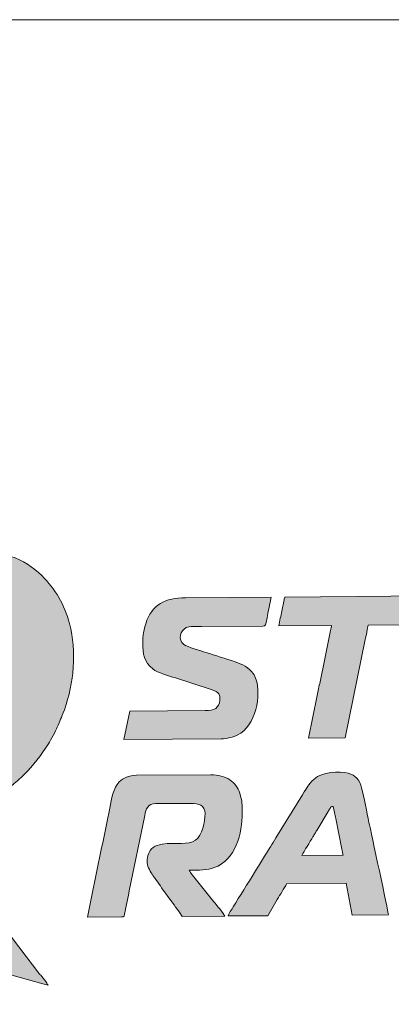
# Model space of a CAD drawing. Header units: millimetres. Extents: x 7 to 595, y -296 to -6.
# Tile 114 of 131: x 437 to 444, y -129 to -111. Entities that reach past the tile are written whole.
import ezdxf

# ---------------------------------------------------------------- set-up
doc = ezdxf.new("R2010")
doc.units = ezdxf.units.MM
doc.header["$MEASUREMENT"] = 0
doc.layers.add('Layer 1', color=7, linetype='Continuous', lineweight=0)

# ---------------------------------------------------------------- blocks, each defined once
blk = doc.blocks.new('Block_35')
at = {"layer": 'Layer 1', "color": 240, "lineweight": 0, "true_color": 0xed2224}
blk.add_open_spline([(496.406, -118.691), (496.406, -118.691), (496.406, -146.709), (496.406, -146.709), (496.406, -146.709), (426.406, -146.709), (426.406, -146.709), (426.406, -146.709), (426.406, -120.709), (426.406, -120.709), (426.406, -115.209), (430.906, -110.709), (436.406, -110.709), (436.406, -110.709), (496.406, -110.709), (496.406, -110.709)], degree=3, knots=[0, 0, 0, 0, 1, 1, 1, 2, 2, 2, 3, 3, 3, 4, 4, 4, 5, 5, 5, 5], dxfattribs=at)
blk = doc.blocks.new('Block_38')
at = {"layer": 'Layer 1', "true_color": 0x100d12, "transparency": 33554687}
h = blk.add_hatch(color=188, dxfattribs=at)
edge = h.paths.add_edge_path()
edge.add_spline(control_points=[(433.054, -123.407), (433.08, -123.394), (433.819, -123.258), (433.874, -123.247), (434.141, -123.193), (434.435, -123.145), (434.702, -123.089), (434.702, -123.089), (435.53, -122.931), (435.53, -122.931), (435.692, -122.902), (435.916, -122.822), (436.041, -123.071), (436.109, -123.209), (436.095, -123.369), (436.038, -123.507), (436.015, -123.563), (435.994, -123.597), (435.962, -123.644), (435.948, -123.666), (435.942, -123.667), (435.927, -123.685), (435.881, -123.741), (435.833, -123.776), (435.767, -123.809), (435.696, -123.845), (435.624, -123.852), (435.525, -123.859), (435.525, -123.859), (434.484, -123.972), (434.484, -123.972), (434.361, -123.989), (434.071, -124.011), (433.966, -124.031), (433.534, -124.114), (433.284, -124.642), (433.287, -125.078), (433.288, -125.25), (433.325, -125.387), (433.371, -125.516), (433.414, -125.637), (433.496, -125.746), (433.562, -125.844), (433.562, -125.844), (434.081, -126.62), (434.081, -126.62), (434.118, -126.674), (434.15, -126.722), (434.186, -126.778), (434.186, -126.778), (435.174, -128.254), (435.174, -128.254), (435.203, -128.299), (435.199, -128.292), (435.253, -128.306), (435.388, -128.342), (435.521, -128.38), (435.658, -128.418), (435.658, -128.418), (437.577, -128.95), (437.577, -128.95), (437.608, -128.958), (437.654, -128.969), (437.678, -128.98), (437.67, -128.95), (437.552, -128.808), (437.525, -128.773), (437.525, -128.773), (436.585, -127.547), (436.585, -127.547), (436.53, -127.475), (436.48, -127.412), (436.426, -127.34), (436.426, -127.34), (435.485, -126.114), (435.485, -126.114), (435.432, -126.044), (435.383, -125.981), (435.329, -125.911), (435.301, -125.874), (435.279, -125.845), (435.251, -125.809), (435.233, -125.784), (435.179, -125.725), (435.172, -125.701), (435.34, -125.699), (435.495, -125.719), (435.677, -125.718), (435.976, -125.715), (436.308, -125.608), (436.526, -125.497), (436.692, -125.412), (436.889, -125.295), (437.03, -125.17), (437.051, -125.151), (437.07, -125.133), (437.093, -125.116), (437.093, -125.116), (437.215, -125.003), (437.215, -125.003), (437.415, -124.8), (437.531, -124.653), (437.685, -124.409), (437.729, -124.339), (437.825, -124.165), (437.851, -124.099), (437.901, -123.972), (437.928, -123.931), (437.987, -123.766), (438.168, -123.254), (438.221, -122.677), (438.082, -122.136), (437.989, -121.776), (437.819, -121.484), (437.558, -121.226), (437.392, -121.062), (437.201, -120.94), (436.973, -120.864), (436.591, -120.737), (436.165, -120.759), (435.772, -120.904), (435.772, -120.904), (435.42, -121.03), (435.42, -121.03), (435.305, -121.076), (435.187, -121.108), (435.072, -121.154), (434.934, -121.21), (434.703, -121.281), (434.545, -121.342), (434.493, -121.362), (434.224, -121.444), (434.204, -121.472), (434.204, -121.472), (434.16, -121.546), (434.16, -121.546), (434.059, -121.701), (433.86, -122.044), (433.759, -122.215), (433.642, -122.415), (433.523, -122.605), (433.405, -122.806), (433.405, -122.806), (433.095, -123.324), (433.095, -123.324), (433.081, -123.349), (433.056, -123.376), (433.054, -123.407)], knot_values=[0, 0, 0, 0, 1, 1, 1, 2, 2, 2, 3, 3, 3, 4, 4, 4, 5, 5, 5, 6, 6, 6, 7, 7, 7, 8, 8, 8, 9, 9, 9, 10, 10, 10, 11, 11, 11, 12, 12, 12, 13, 13, 13, 14, 14, 14, 15, 15, 15, 16, 16, 16, 17, 17, 17, 18, 18, 18, 19, 19, 19, 20, 20, 20, 21, 21, 21, 22, 22, 22, 23, 23, 23, 24, 24, 24, 25, 25, 25, 26, 26, 26, 27, 27, 27, 28, 28, 28, 29, 29, 29, 30, 30, 30, 31, 31, 31, 32, 32, 32, 33, 33, 33, 34, 34, 34, 35, 35, 35, 36, 36, 36, 37, 37, 37, 38, 38, 38, 39, 39, 39, 40, 40, 40, 41, 41, 41, 42, 42, 42, 43, 43, 43, 44, 44, 44, 45, 45, 45, 46, 46, 46, 47, 47, 47, 48, 48, 48, 49, 49, 49, 49], degree=3, periodic=0)
h = blk.add_hatch(color=188, dxfattribs=at)
edge = h.paths.add_edge_path()
edge.add_spline(control_points=[(439.47, -122.496), (439.471, -122.711), (439.494, -122.864), (439.659, -122.994), (439.756, -123.07), (439.957, -123.122), (440.087, -123.165), (440.087, -123.165), (440.763, -123.384), (440.763, -123.384), (440.928, -123.437), (440.929, -123.487), (440.93, -123.585), (440.93, -123.65), (440.892, -123.713), (440.852, -123.741), (440.797, -123.78), (440.744, -123.78), (440.654, -123.78), (440.654, -123.78), (439.223, -123.791), (439.223, -123.791), (439.223, -123.791), (439.11, -124.331), (439.11, -124.331), (439.11, -124.331), (440.956, -124.317), (440.956, -124.317), (441.061, -124.317), (441.186, -124.279), (441.259, -124.246), (441.618, -124.082), (441.709, -123.469), (441.617, -123.2), (441.6, -123.151), (441.587, -123.121), (441.558, -123.079), (441.483, -122.97), (441.349, -122.901), (441.219, -122.859), (441.031, -122.798), (440.848, -122.741), (440.661, -122.68), (440.572, -122.651), (440.312, -122.582), (440.25, -122.533), (440.126, -122.435), (440.184, -122.269), (440.29, -122.213), (440.355, -122.179), (440.484, -122.191), (440.581, -122.191), (440.581, -122.191), (441.743, -122.183), (441.743, -122.183), (441.803, -122.183), (441.793, -122.174), (441.821, -122.027), (441.835, -121.95), (441.897, -121.689), (441.897, -121.635), (441.897, -121.635), (440.279, -121.647), (440.279, -121.647), (439.898, -121.649), (439.644, -121.767), (439.525, -122.139), (439.496, -122.229), (439.469, -122.38), (439.47, -122.496)], knot_values=[0, 0, 0, 0, 1, 1, 1, 2, 2, 2, 3, 3, 3, 4, 4, 4, 5, 5, 5, 6, 6, 6, 7, 7, 7, 8, 8, 8, 9, 9, 9, 10, 10, 10, 11, 11, 11, 12, 12, 12, 13, 13, 13, 14, 14, 14, 15, 15, 15, 16, 16, 16, 17, 17, 17, 18, 18, 18, 19, 19, 19, 20, 20, 20, 21, 21, 21, 22, 22, 22, 23, 23, 23, 23], degree=3, periodic=0)
h = blk.add_hatch(color=188, dxfattribs=at)
edge = h.paths.add_edge_path()
edge.add_spline(control_points=[(442.046, -122.18), (442.046, -122.18), (443.042, -122.173), (443.042, -122.173), (443.041, -122.199), (443.034, -122.217), (443.03, -122.237), (442.961, -122.567), (442.898, -122.911), (442.825, -123.236), (442.806, -123.326), (442.789, -123.409), (442.772, -123.499), (442.772, -123.499), (442.608, -124.305), (442.608, -124.305), (442.608, -124.305), (443.299, -124.3), (443.299, -124.3), (443.299, -124.3), (443.68, -122.438), (443.68, -122.438), (443.69, -122.387), (443.732, -122.206), (443.733, -122.168), (443.733, -122.168), (444.735, -122.16), (444.735, -122.16), (444.735, -122.16), (444.837, -121.67), (444.837, -121.67), (444.842, -121.648), (444.861, -121.613), (444.828, -121.614), (444.828, -121.614), (442.174, -121.633), (442.174, -121.633), (442.149, -121.633), (442.15, -121.662), (442.145, -121.687), (442.145, -121.687), (442.101, -121.898), (442.101, -121.898), (442.091, -121.947), (442.082, -121.989), (442.073, -122.035), (442.066, -122.076), (442.047, -122.138), (442.046, -122.18)], knot_values=[0, 0, 0, 0, 1, 1, 1, 2, 2, 2, 3, 3, 3, 4, 4, 4, 5, 5, 5, 6, 6, 6, 7, 7, 7, 8, 8, 8, 9, 9, 9, 10, 10, 10, 11, 11, 11, 12, 12, 12, 13, 13, 13, 14, 14, 14, 15, 15, 15, 16, 16, 16, 16], degree=3, periodic=0)
h = blk.add_hatch(color=188, dxfattribs=at)
edge = h.paths.add_edge_path()
edge.add_spline(control_points=[(438.422, -127.689), (438.422, -127.689), (439.065, -127.684), (439.065, -127.684), (439.126, -127.685), (439.114, -127.705), (439.143, -127.548), (439.166, -127.426), (439.192, -127.315), (439.215, -127.194), (439.215, -127.194), (439.508, -125.766), (439.508, -125.766), (439.533, -125.638), (439.56, -125.544), (439.72, -125.543), (439.72, -125.543), (440.377, -125.538), (440.377, -125.538), (440.533, -125.537), (440.647, -125.573), (440.648, -125.73), (440.649, -125.888), (440.592, -126.143), (440.465, -126.236), (440.328, -126.336), (440.098, -126.272), (439.837, -126.31), (439.699, -126.33), (439.609, -126.387), (439.574, -126.511), (439.558, -126.566), (439.544, -126.641), (439.56, -126.701), (439.578, -126.772), (439.638, -126.873), (439.68, -126.928), (439.698, -126.952), (439.71, -126.972), (439.729, -126.997), (439.763, -127.042), (439.795, -127.087), (439.827, -127.134), (439.827, -127.134), (440.021, -127.403), (440.021, -127.403), (440.05, -127.445), (440.205, -127.65), (440.213, -127.676), (440.213, -127.676), (441.021, -127.67), (441.021, -127.67), (441.013, -127.639), (440.844, -127.435), (440.814, -127.4), (440.814, -127.4), (440.389, -126.863), (440.389, -126.863), (440.37, -126.837), (440.359, -126.836), (440.351, -126.804), (440.535, -126.802), (440.686, -126.804), (440.824, -126.754), (441.225, -126.612), (441.356, -126.102), (441.353, -125.718), (441.352, -125.567), (441.356, -125.493), (441.306, -125.347), (441.27, -125.242), (441.206, -125.151), (441.118, -125.093), (441.019, -125.029), (440.891, -124.995), (440.76, -124.996), (440.76, -124.996), (439.35, -125.006), (439.35, -125.006), (439.281, -125.007), (439.212, -125.023), (439.162, -125.041), (439.104, -125.063), (439.064, -125.091), (439.024, -125.131), (438.909, -125.248), (438.879, -125.453), (438.846, -125.628), (438.753, -126.119), (438.63, -126.636), (438.538, -127.124), (438.538, -127.124), (438.422, -127.689), (438.422, -127.689)], knot_values=[0, 0, 0, 0, 1, 1, 1, 2, 2, 2, 3, 3, 3, 4, 4, 4, 5, 5, 5, 6, 6, 6, 7, 7, 7, 8, 8, 8, 9, 9, 9, 10, 10, 10, 11, 11, 11, 12, 12, 12, 13, 13, 13, 14, 14, 14, 15, 15, 15, 16, 16, 16, 17, 17, 17, 18, 18, 18, 19, 19, 19, 20, 20, 20, 21, 21, 21, 22, 22, 22, 23, 23, 23, 24, 24, 24, 25, 25, 25, 26, 26, 26, 27, 27, 27, 28, 28, 28, 29, 29, 29, 30, 30, 30, 31, 31, 31, 31], degree=3, periodic=0)
h = blk.add_hatch(color=188, dxfattribs=at)
edge = h.paths.add_edge_path()
edge.add_spline(control_points=[(441.084, -127.669), (441.084, -127.669), (441.837, -127.664), (441.837, -127.664), (441.837, -127.664), (442.015, -127.359), (442.015, -127.359), (442.045, -127.308), (442.075, -127.261), (442.106, -127.208), (442.137, -127.154), (442.167, -127.102), (442.199, -127.053), (442.199, -127.053), (443.319, -127.045), (443.319, -127.045), (443.319, -127.045), (443.434, -127.652), (443.434, -127.652), (443.434, -127.652), (444.118, -127.647), (444.118, -127.647), (444.118, -127.583), (443.787, -126.074), (443.75, -125.897), (443.714, -125.719), (443.653, -125.418), (443.61, -125.245), (443.592, -125.172), (443.568, -125.11), (443.521, -125.064), (443.469, -125.014), (443.438, -124.988), (443.355, -124.967), (443.192, -124.926), (442.855, -124.942), (442.715, -125.077), (442.58, -125.209), (442.601, -125.208), (442.491, -125.378), (442.491, -125.378), (441.988, -126.192), (441.988, -126.192), (441.954, -126.251), (441.919, -126.3), (441.885, -126.359), (441.796, -126.513), (441.675, -126.69), (441.585, -126.845), (441.464, -127.053), (441.302, -127.29), (441.181, -127.498), (441.164, -127.528), (441.086, -127.638), (441.084, -127.669)], knot_values=[0, 0, 0, 0, 1, 1, 1, 2, 2, 2, 3, 3, 3, 4, 4, 4, 5, 5, 5, 6, 6, 6, 7, 7, 7, 8, 8, 8, 9, 9, 9, 10, 10, 10, 11, 11, 11, 12, 12, 12, 13, 13, 13, 14, 14, 14, 15, 15, 15, 16, 16, 16, 17, 17, 17, 18, 18, 18, 18], degree=3, periodic=0)
edge = h.paths.add_edge_path()
edge.add_spline(control_points=[(443.073, -125.595), (443.073, -125.595), (443.099, -125.708), (443.099, -125.708), (443.107, -125.751), (443.115, -125.789), (443.122, -125.824), (443.122, -125.824), (443.235, -126.405), (443.235, -126.405), (443.241, -126.431), (443.253, -126.505), (443.26, -126.52), (443.26, -126.52), (442.479, -126.525), (442.479, -126.525), (442.526, -126.435), (442.633, -126.269), (442.69, -126.171), (442.703, -126.149), (442.713, -126.134), (442.727, -126.111), (442.74, -126.089), (442.749, -126.072), (442.763, -126.05), (442.763, -126.05), (442.979, -125.694), (442.979, -125.694), (442.992, -125.672), (442.999, -125.653), (443.014, -125.632), (443.031, -125.609), (443.039, -125.596), (443.073, -125.595), (443.073, -125.595), (443.073, -125.595), (443.073, -125.595)], knot_values=[0, 0, 0, 0, 1, 1, 1, 2, 2, 2, 3, 3, 3, 4, 4, 4, 5, 5, 5, 6, 6, 6, 7, 7, 7, 8, 8, 8, 9, 9, 9, 10, 10, 10, 11, 11, 11, 12, 12, 12, 12], degree=3, periodic=0)
at = {"layer": 'Layer 1'}
for points, knots in [([(433.054, -123.407), (433.08, -123.394), (433.819, -123.258), (433.874, -123.247), (434.141, -123.193), (434.435, -123.145), (434.702, -123.089), (434.702, -123.089), (435.53, -122.931), (435.53, -122.931), (435.692, -122.902), (435.916, -122.822), (436.041, -123.071), (436.109, -123.209), (436.095, -123.369), (436.038, -123.507), (436.015, -123.563), (435.994, -123.597), (435.962, -123.644), (435.948, -123.666), (435.942, -123.667), (435.927, -123.685), (435.881, -123.741), (435.833, -123.776), (435.767, -123.809), (435.696, -123.845), (435.624, -123.852), (435.525, -123.859), (435.525, -123.859), (434.484, -123.972), (434.484, -123.972), (434.361, -123.989), (434.071, -124.011), (433.966, -124.031), (433.534, -124.114), (433.284, -124.642), (433.287, -125.078), (433.288, -125.25), (433.325, -125.387), (433.371, -125.516), (433.414, -125.637), (433.496, -125.746), (433.562, -125.844), (433.562, -125.844), (434.081, -126.62), (434.081, -126.62), (434.118, -126.674), (434.15, -126.722), (434.186, -126.778), (434.186, -126.778), (435.174, -128.254), (435.174, -128.254), (435.203, -128.299), (435.199, -128.292), (435.253, -128.306), (435.388, -128.342), (435.521, -128.38), (435.658, -128.418), (435.658, -128.418), (437.577, -128.95), (437.577, -128.95), (437.608, -128.958), (437.654, -128.969), (437.678, -128.98), (437.67, -128.95), (437.552, -128.808), (437.525, -128.773), (437.525, -128.773), (436.585, -127.547), (436.585, -127.547), (436.53, -127.475), (436.48, -127.412), (436.426, -127.34), (436.426, -127.34), (435.485, -126.114), (435.485, -126.114), (435.432, -126.044), (435.383, -125.981), (435.329, -125.911), (435.301, -125.874), (435.279, -125.845), (435.251, -125.809), (435.233, -125.784), (435.179, -125.725), (435.172, -125.701), (435.34, -125.699), (435.495, -125.719), (435.677, -125.718), (435.976, -125.715), (436.308, -125.608), (436.526, -125.497), (436.692, -125.412), (436.889, -125.295), (437.03, -125.17), (437.051, -125.151), (437.07, -125.133), (437.093, -125.116), (437.093, -125.116), (437.215, -125.003), (437.215, -125.003), (437.415, -124.8), (437.531, -124.653), (437.685, -124.409), (437.729, -124.339), (437.825, -124.165), (437.851, -124.099), (437.901, -123.972), (437.928, -123.931), (437.987, -123.766), (438.168, -123.254), (438.221, -122.677), (438.082, -122.136), (437.989, -121.776), (437.819, -121.484), (437.558, -121.226), (437.392, -121.062), (437.201, -120.94), (436.973, -120.864), (436.591, -120.737), (436.165, -120.759), (435.772, -120.904), (435.772, -120.904), (435.42, -121.03), (435.42, -121.03), (435.305, -121.076), (435.187, -121.108), (435.072, -121.154), (434.934, -121.21), (434.703, -121.281), (434.545, -121.342), (434.493, -121.362), (434.224, -121.444), (434.204, -121.472), (434.204, -121.472), (434.16, -121.546), (434.16, -121.546), (434.059, -121.701), (433.86, -122.044), (433.759, -122.215), (433.642, -122.415), (433.523, -122.605), (433.405, -122.806), (433.405, -122.806), (433.095, -123.324), (433.095, -123.324), (433.081, -123.349), (433.056, -123.376), (433.054, -123.407)], [0, 0, 0, 0, 1, 1, 1, 2, 2, 2, 3, 3, 3, 4, 4, 4, 5, 5, 5, 6, 6, 6, 7, 7, 7, 8, 8, 8, 9, 9, 9, 10, 10, 10, 11, 11, 11, 12, 12, 12, 13, 13, 13, 14, 14, 14, 15, 15, 15, 16, 16, 16, 17, 17, 17, 18, 18, 18, 19, 19, 19, 20, 20, 20, 21, 21, 21, 22, 22, 22, 23, 23, 23, 24, 24, 24, 25, 25, 25, 26, 26, 26, 27, 27, 27, 28, 28, 28, 29, 29, 29, 30, 30, 30, 31, 31, 31, 32, 32, 32, 33, 33, 33, 34, 34, 34, 35, 35, 35, 36, 36, 36, 37, 37, 37, 38, 38, 38, 39, 39, 39, 40, 40, 40, 41, 41, 41, 42, 42, 42, 43, 43, 43, 44, 44, 44, 45, 45, 45, 46, 46, 46, 47, 47, 47, 48, 48, 48, 49, 49, 49, 49]), ([(439.47, -122.496), (439.471, -122.711), (439.494, -122.864), (439.659, -122.994), (439.756, -123.07), (439.957, -123.122), (440.087, -123.165), (440.087, -123.165), (440.763, -123.384), (440.763, -123.384), (440.928, -123.437), (440.929, -123.487), (440.93, -123.585), (440.93, -123.65), (440.892, -123.713), (440.852, -123.741), (440.797, -123.78), (440.744, -123.78), (440.654, -123.78), (440.654, -123.78), (439.223, -123.791), (439.223, -123.791), (439.223, -123.791), (439.11, -124.331), (439.11, -124.331), (439.11, -124.331), (440.956, -124.317), (440.956, -124.317), (441.061, -124.317), (441.186, -124.279), (441.259, -124.246), (441.618, -124.082), (441.709, -123.469), (441.617, -123.2), (441.6, -123.151), (441.587, -123.121), (441.558, -123.079), (441.483, -122.97), (441.349, -122.901), (441.219, -122.859), (441.031, -122.798), (440.848, -122.741), (440.661, -122.68), (440.572, -122.651), (440.312, -122.582), (440.25, -122.533), (440.126, -122.435), (440.184, -122.269), (440.29, -122.213), (440.355, -122.179), (440.484, -122.191), (440.581, -122.191), (440.581, -122.191), (441.743, -122.183), (441.743, -122.183), (441.803, -122.183), (441.793, -122.174), (441.821, -122.027), (441.835, -121.95), (441.897, -121.689), (441.897, -121.635), (441.897, -121.635), (440.279, -121.647), (440.279, -121.647), (439.898, -121.649), (439.644, -121.767), (439.525, -122.139), (439.496, -122.229), (439.469, -122.38), (439.47, -122.496)], [0, 0, 0, 0, 1, 1, 1, 2, 2, 2, 3, 3, 3, 4, 4, 4, 5, 5, 5, 6, 6, 6, 7, 7, 7, 8, 8, 8, 9, 9, 9, 10, 10, 10, 11, 11, 11, 12, 12, 12, 13, 13, 13, 14, 14, 14, 15, 15, 15, 16, 16, 16, 17, 17, 17, 18, 18, 18, 19, 19, 19, 20, 20, 20, 21, 21, 21, 22, 22, 22, 23, 23, 23, 23]), ([(442.046, -122.18), (442.046, -122.18), (443.042, -122.173), (443.042, -122.173), (443.041, -122.199), (443.034, -122.217), (443.03, -122.237), (442.961, -122.567), (442.898, -122.911), (442.825, -123.236), (442.806, -123.326), (442.789, -123.409), (442.772, -123.499), (442.772, -123.499), (442.608, -124.305), (442.608, -124.305), (442.608, -124.305), (443.299, -124.3), (443.299, -124.3), (443.299, -124.3), (443.68, -122.438), (443.68, -122.438), (443.69, -122.387), (443.732, -122.206), (443.733, -122.168), (443.733, -122.168), (444.735, -122.16), (444.735, -122.16), (444.735, -122.16), (444.837, -121.67), (444.837, -121.67), (444.842, -121.648), (444.861, -121.613), (444.828, -121.614), (444.828, -121.614), (442.174, -121.633), (442.174, -121.633), (442.149, -121.633), (442.15, -121.662), (442.145, -121.687), (442.145, -121.687), (442.101, -121.898), (442.101, -121.898), (442.091, -121.947), (442.082, -121.989), (442.073, -122.035), (442.066, -122.076), (442.047, -122.138), (442.046, -122.18)], [0, 0, 0, 0, 1, 1, 1, 2, 2, 2, 3, 3, 3, 4, 4, 4, 5, 5, 5, 6, 6, 6, 7, 7, 7, 8, 8, 8, 9, 9, 9, 10, 10, 10, 11, 11, 11, 12, 12, 12, 13, 13, 13, 14, 14, 14, 15, 15, 15, 16, 16, 16, 16]), ([(438.422, -127.689), (438.422, -127.689), (439.065, -127.684), (439.065, -127.684), (439.126, -127.685), (439.114, -127.705), (439.143, -127.548), (439.166, -127.426), (439.192, -127.315), (439.215, -127.194), (439.215, -127.194), (439.508, -125.766), (439.508, -125.766), (439.533, -125.638), (439.56, -125.544), (439.72, -125.543), (439.72, -125.543), (440.377, -125.538), (440.377, -125.538), (440.533, -125.537), (440.647, -125.573), (440.648, -125.73), (440.649, -125.888), (440.592, -126.143), (440.465, -126.236), (440.328, -126.336), (440.098, -126.272), (439.837, -126.31), (439.699, -126.33), (439.609, -126.387), (439.574, -126.511), (439.558, -126.566), (439.544, -126.641), (439.56, -126.701), (439.578, -126.772), (439.638, -126.873), (439.68, -126.928), (439.698, -126.952), (439.71, -126.972), (439.729, -126.997), (439.763, -127.042), (439.795, -127.087), (439.827, -127.134), (439.827, -127.134), (440.021, -127.403), (440.021, -127.403), (440.05, -127.445), (440.205, -127.65), (440.213, -127.676), (440.213, -127.676), (441.021, -127.67), (441.021, -127.67), (441.013, -127.639), (440.844, -127.435), (440.814, -127.4), (440.814, -127.4), (440.389, -126.863), (440.389, -126.863), (440.37, -126.837), (440.359, -126.836), (440.351, -126.804), (440.535, -126.802), (440.686, -126.804), (440.824, -126.754), (441.225, -126.612), (441.356, -126.102), (441.353, -125.718), (441.352, -125.567), (441.356, -125.493), (441.306, -125.347), (441.27, -125.242), (441.206, -125.151), (441.118, -125.093), (441.019, -125.029), (440.891, -124.995), (440.76, -124.996), (440.76, -124.996), (439.35, -125.006), (439.35, -125.006), (439.281, -125.007), (439.212, -125.023), (439.162, -125.041), (439.104, -125.063), (439.064, -125.091), (439.024, -125.131), (438.909, -125.248), (438.879, -125.453), (438.846, -125.628), (438.753, -126.119), (438.63, -126.636), (438.538, -127.124), (438.538, -127.124), (438.422, -127.689), (438.422, -127.689)], [0, 0, 0, 0, 1, 1, 1, 2, 2, 2, 3, 3, 3, 4, 4, 4, 5, 5, 5, 6, 6, 6, 7, 7, 7, 8, 8, 8, 9, 9, 9, 10, 10, 10, 11, 11, 11, 12, 12, 12, 13, 13, 13, 14, 14, 14, 15, 15, 15, 16, 16, 16, 17, 17, 17, 18, 18, 18, 19, 19, 19, 20, 20, 20, 21, 21, 21, 22, 22, 22, 23, 23, 23, 24, 24, 24, 25, 25, 25, 26, 26, 26, 27, 27, 27, 28, 28, 28, 29, 29, 29, 30, 30, 30, 31, 31, 31, 31]), ([(441.084, -127.669), (441.084, -127.669), (441.837, -127.664), (441.837, -127.664), (441.837, -127.664), (442.015, -127.359), (442.015, -127.359), (442.045, -127.308), (442.075, -127.261), (442.106, -127.208), (442.137, -127.154), (442.167, -127.102), (442.199, -127.053), (442.199, -127.053), (443.319, -127.045), (443.319, -127.045), (443.319, -127.045), (443.434, -127.652), (443.434, -127.652), (443.434, -127.652), (444.118, -127.647), (444.118, -127.647), (444.118, -127.583), (443.787, -126.074), (443.75, -125.897), (443.714, -125.719), (443.653, -125.418), (443.61, -125.245), (443.592, -125.172), (443.568, -125.11), (443.521, -125.064), (443.469, -125.014), (443.438, -124.988), (443.355, -124.967), (443.192, -124.926), (442.855, -124.942), (442.715, -125.077), (442.58, -125.209), (442.601, -125.208), (442.491, -125.378), (442.491, -125.378), (441.988, -126.192), (441.988, -126.192), (441.954, -126.251), (441.919, -126.3), (441.885, -126.359), (441.796, -126.513), (441.675, -126.69), (441.585, -126.845), (441.464, -127.053), (441.302, -127.29), (441.181, -127.498), (441.164, -127.528), (441.086, -127.638), (441.084, -127.669)], [0, 0, 0, 0, 1, 1, 1, 2, 2, 2, 3, 3, 3, 4, 4, 4, 5, 5, 5, 6, 6, 6, 7, 7, 7, 8, 8, 8, 9, 9, 9, 10, 10, 10, 11, 11, 11, 12, 12, 12, 13, 13, 13, 14, 14, 14, 15, 15, 15, 16, 16, 16, 17, 17, 17, 18, 18, 18, 18]), ([(443.073, -125.595), (443.073, -125.595), (443.099, -125.708), (443.099, -125.708), (443.107, -125.751), (443.115, -125.789), (443.122, -125.824), (443.122, -125.824), (443.235, -126.405), (443.235, -126.405), (443.241, -126.431), (443.253, -126.505), (443.26, -126.52), (443.26, -126.52), (442.479, -126.525), (442.479, -126.525), (442.526, -126.435), (442.633, -126.269), (442.69, -126.171), (442.703, -126.149), (442.713, -126.134), (442.727, -126.111), (442.74, -126.089), (442.749, -126.072), (442.763, -126.05), (442.763, -126.05), (442.979, -125.694), (442.979, -125.694), (442.992, -125.672), (442.999, -125.653), (443.014, -125.632), (443.031, -125.609), (443.039, -125.596), (443.073, -125.595), (443.073, -125.595), (443.073, -125.595), (443.073, -125.595)], [0, 0, 0, 0, 1, 1, 1, 2, 2, 2, 3, 3, 3, 4, 4, 4, 5, 5, 5, 6, 6, 6, 7, 7, 7, 8, 8, 8, 9, 9, 9, 10, 10, 10, 11, 11, 11, 12, 12, 12, 12])]:
    blk.add_open_spline(points, degree=3, knots=knots, dxfattribs=at)
blk = doc.blocks.new('Block_37')
at = {"layer": 'Layer 1'}
blk.add_blockref('Block_38', (0, 0), dxfattribs=at)
blk = doc.blocks.new('Block_34')
at = {"layer": 'Layer 1'}
for name in ['Block_35', 'Block_37']:
    blk.add_blockref(name, (0, 0), dxfattribs=at)

msp = doc.modelspace()

# ---------------------------------------------------------------- block references
at = {"layer": 'Layer 1'}
msp.add_blockref('Block_34', (0, 0), dxfattribs=at)

doc.saveas('drawing.dxf')
